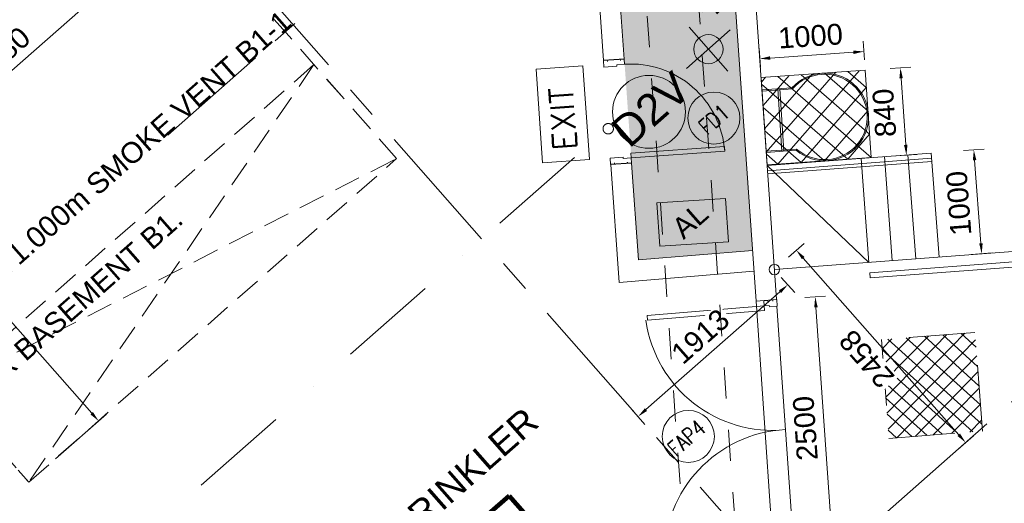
# Model space of a CAD drawing. Header units: millimetres. Extents: x 834119330 to 835277377, y 817781205 to 818243057.
# Tile 37 of 60: x 834352911 to 834362356, y 818021318 to 818025958. Entities that reach past the tile are written whole.
import ezdxf
from ezdxf.enums import TextEntityAlignment as Align

# ---------------------------------------------------------------- set-up
doc = ezdxf.new("R2010")
doc.units = ezdxf.units.MM
doc.header["$LTSCALE"] = 100
for name, pattern in [('CENTER', [2, 1.25, -0.25, 0.25, -0.25]), ('Dash', [6, 3, -3]), ('DASHDOT', [25.400000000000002, 12.7, -6.350000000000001, 0, -6.350000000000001]), ('DASHDOT2', [12.700000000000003, 6.350000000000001, -3.175000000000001, 0, -3.175000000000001]), ('Grid Line', [22.224999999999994, 12.7, -3.174999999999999, 3.174999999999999, -3.174999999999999]), ('Hidden', [9.525000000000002, 6.350000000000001, -3.175000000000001]), ('HIDDENX2', [19.05, 12.7, -6.350000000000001])]:
    doc.linetypes.add(name, pattern=pattern)
doc.layers.get('0').update_dxf_attribs({"lineweight": 0})
doc.layers.get('Defpoints').update_dxf_attribs({"lineweight": 0})
for name, color, linetype, lineweight in [('A-DOOR', 6, 'Continuous', 13), ('A-WALL', 7, 'Continuous', 13), ('ATR01', 7, 'Continuous', 0), ('DLN020__', 6, 'DASHDOT', 0), ('DLN030_1', 1, 'Continuous', 0), ('DLN0401_', 7, 'Continuous', 0), ('DLN040__', 3, 'Continuous', 0), ('DLN050_A', 2, 'Continuous', 0), ('DLN052__', 7, 'Continuous', 0), ('DLN210__', 7, 'Continuous', 0), ('DLN220__', 7, 'Continuous', 0), ('DLN240__', 1, 'Continuous', 0), ('DLN325__', 7, 'Continuous', 0), ('DLN580__', 4, 'Continuous', 0), ('FITDOOR', 7, 'Continuous', 0), ('HATCH', 8, 'Continuous', 0), ('HCL060__', 8, 'Continuous', 0), ('HCL210__', 3, 'Hidden', 0), ('HCL246', 1, 'Continuous', 0), ('INTWALL', 7, 'Continuous', 0), ('LEVEL', 7, 'Continuous', 0), ('MOE', 6, 'DASHDOT2', 0), ('Rev.02', 1, 'Continuous', 25), ('Rev_D', 20, 'Continuous', 0), ('SITE BOUNDARY', 4, 'Continuous', 0)]:
    doc.layers.add(name, color=color, linetype=linetype, lineweight=lineweight)
doc.styles.add('romans', font='romans.shx')
doc.styles.get("Standard").update_dxf_attribs({"font": 'swiss.ttf'})
doc.styles.add('StyleSwis721 Lt BT1', font='swissl.ttf')
doc.styles.add('Swis721tBT', font='swissl.ttf')
doc.dimstyles.new('INTDIM', dxfattribs={"dimtxt": 200, "dimasz": 125, "dimexe": 100, "dimexo": 150, "dimgap": 80, "dimtad": 1, "dimdec": 0, "dimzin": 11, "dimdsep": 46, "dimtxsty": 'StyleSwis721 Lt BT1', "dimblk1": '_Open3011', "dimblk2": '_Open3011', "dimsah": 1, "dimcen": -125, "dimclrd": 256, "dimclre": 256, "dimclrt": 2, "dimaunit": 1, "dimadec": 5, "dimazin": 0, "dimtfac": 1, "dimtdec": 0, "dimtofl": 0, "dimtmove": 2, "dimatfit": 3, "dimldrblk": '_Open3011', "dimfxl": 1, "dimtolj": 1, "dimtzin": 0, "dimlwd": -1, "dimlwe": -1, "dimarcsym": 0})

# ---------------------------------------------------------------- blocks, each defined once
blk = doc.blocks.new('ELEX')
at = {"layer": 'LEVEL'}
for p, q in [((0, 0.5), (0, -0.5)), ((0.5, 0), (-0.5, 0))]:
    blk.add_line(p, q, dxfattribs=at)
blk.add_circle((0, 0), 0.25, dxfattribs=at)
at = {"layer": 'LEVEL', "style": 'romans'}
blk.add_attdef('ELEX', (0.2567988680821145, 0.3535533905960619), '', height=0.5, dxfattribs=at)
blk = doc.blocks.new('*D122')
at = {"layer": 'Defpoints', "color": 0, "linetype": 'ByBlock', "transparency": 16777216}
for p in [(834354294.4255892, 818027319.3647687, -5.533628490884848e-07), (834354574.3229052, 818027001.3268819), (834350856.2854078, 818024293.543876, -5.533628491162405e-07)]:
    blk.add_point(p, dxfattribs=at)
at = {"layer": 'DLN240__', "linetype": 'ByBlock', "transparency": 16777216}
for p, q in [((834354360.491568, 818027244.2962238), (834354640.388884, 818026926.2583369)), ((834351211.252089, 818024041.5710359), (834354499.2543602, 818026935.2609032)), ((834350922.3513865, 818024218.475331), (834351202.2495228, 818023900.4365121))]:
    blk.add_line(p, q, dxfattribs=at)
for points in [[(834354488.2433637, 818026947.7723274), (834354510.2653567, 818026922.749479), (834354574.3229052, 818027001.3268819)], [(834351200.2410926, 818024054.08246), (834351222.2630855, 818024029.0596117), (834351136.183544, 818023975.5050571)]]:
    blk.add_solid(points, dxfattribs=at)
at = {"layer": 'DLN240__', "color": 2, "linetype": 'ByBlock', "transparency": 16777216, "insert": (834352734.4955592, 818025625.6288347), "char_height": 200, "attachment_point": 5, "rotation": 41.3502113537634, "style": 'StyleSwis721 Lt BT1'}
blk.add_mtext('\\A1;4580', dxfattribs=at)
blk = doc.blocks.new('_Open301')
at = {"layer": 'Rev_D', "linetype": 'ByBlock'}
blk.add_line((0, 0), (-1, 0), dxfattribs=at)
blk = doc.blocks.new('_Open3011')
at = {"layer": 'ATR01', "linetype": 'ByBlock'}
blk.add_line((0, 0), (-1, 0), dxfattribs=at)
at = {"layer": 'ATR01', "linetype": 'ByBlock', "yscale": 1.119319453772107, "zscale": 0.008}
blk.add_blockref('_Open301', (0, 0), dxfattribs=at)
blk = doc.blocks.new('FSEX')
at = {"layer": 'DLN580__'}
for p, q in [((1.13686837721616e-13, 0.5000000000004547), (1.13686837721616e-13, 4.547473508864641e-13)), ((1.13686837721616e-13, 0.5000000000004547), (0.9999999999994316, 0.5000000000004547)), ((0.9999999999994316, 0.5000000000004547), (0.9999999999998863, 0)), ((1.13686837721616e-13, 4.547473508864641e-13), (0.9999999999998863, 0))]:
    blk.add_line(p, q, dxfattribs=at)
at = {"layer": 'DLN580__', "style": 'romans'}
blk.add_text('EXIT', height=0.25, dxfattribs=at).set_placement((0.4523809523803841, 0.2500000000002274), align=Align.MIDDLE_CENTER)
blk = doc.blocks.new('*D172')
at = {"layer": 'Defpoints', "color": 0, "linetype": 'ByBlock', "transparency": 16777216}
for p in [(834350971.0431287, 818024662.6492902, -5.533628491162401e-07), (834353667.8438636, 818022107.8481191), (834353181.1381136, 818021679.5107363, -1.553681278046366e-05)]:
    blk.add_point(p, dxfattribs=at)
at = {"layer": 'DLN240__', "linetype": 'ByBlock', "transparency": 16777216}
for p, q in [((834351046.1117018, 818024728.7152369), (834351298.7897054, 818024951.0907375)), ((834351289.787079, 818024809.9562174), (834353601.7779168, 818022182.9166924)), ((834353256.2066867, 818021745.576683), (834353742.9124367, 818022173.914066))]:
    blk.add_line(p, q, dxfattribs=at)
for points in [[(834351302.2985079, 818024820.9672086), (834351277.27565, 818024798.9452262), (834351223.7211323, 818024885.0247906)], [(834353614.2893457, 818022193.9276836), (834353589.2664878, 818022171.9057012), (834353667.8438636, 818022107.8481191)]]:
    blk.add_solid(points, dxfattribs=at)
at = {"layer": 'DLN240__', "color": 2, "linetype": 'ByBlock', "transparency": 16777216, "insert": (834352376.3197306, 818023890.839644), "char_height": 200, "attachment_point": 5, "rotation": 131.35018694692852, "style": 'StyleSwis721 Lt BT1'}
blk.add_mtext('\\A1;3700', dxfattribs=at)
blk = doc.blocks.new('SECTION MARK')
at = {"layer": 'DLN052__', "color": 3, "linetype": 'CENTER', "ltscale": 10}
blk.add_line((-61988.12362003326, -24258.10496578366, 0.07030425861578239), (-69107.81010818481, -24258.10154841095, 0.07028783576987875), dxfattribs=at)
blk = doc.blocks.new('DR1CL3')
at = {"layer": 'FITDOOR'}
for p, q in [((0, 0), (0, -37.5)), ((50, 0), (0, 0)), ((50, 0), (50, -50)), ((12, -37.5), (0, -37.5)), ((12, -87.5), (0, -87.5)), ((0, -87.5), (0, -125)), ((62.5, -50), (50, -50)), ((62.5, -50), (62.5, -125)), ((62.5, -125), (0, -125))]:
    blk.add_line(p, q, dxfattribs=at)
blk = doc.blocks.new('*D1961')
at = {"layer": 'Defpoints', "color": 0, "linetype": 'ByBlock', "transparency": 16777216}
for p in [(834360170.948975, 818023272.0452449, 2.219607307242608e-07), (834360542.5493017, 818023298.1418837), (834360346.1198186, 818020777.7185439, 1.664470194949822e-05)]:
    blk.add_point(p, dxfattribs=at)
at = {"layer": 'DLN240__', "linetype": 'ByBlock', "transparency": 16777216}
for p, q in [((834360442.7949897, 818023291.1363671), (834360642.3036134, 818023305.1474001)), ((834360710.7146286, 818020903.5694945), (834360549.5548182, 818023198.3875717)), ((834360617.9658332, 818020796.809666), (834360817.474457, 818020810.8206991))]:
    blk.add_line(p, q, dxfattribs=at)
for points in [[(834360532.9290994, 818023197.2199856), (834360566.1805367, 818023199.5551578), (834360542.5493016, 818023298.1418836)], [(834360694.0889099, 818020902.4019084), (834360727.3403472, 818020904.7370806), (834360717.7201452, 818020803.8151826)]]:
    blk.add_solid(points, dxfattribs=at)
at = {"layer": 'DLN240__', "color": 2, "linetype": 'ByBlock', "transparency": 16777216, "insert": (834360447.8003654, 818022038.1736093), "char_height": 200, "attachment_point": 5, "rotation": 94.01715574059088, "style": 'StyleSwis721 Lt BT1'}
blk.add_mtext('\\A1;2500', dxfattribs=at)
blk = doc.blocks.new('Grid Line')
at = {"layer": 'DLN020__', "linetype": 'Grid Line'}
for p, q in [((15490.87440013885, -35085.25437057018), (15490.87440013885, 27470.98781490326)), ((-9985.196259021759, -21840.36084330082), (30672.18452167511, -21840.36084270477))]:
    blk.add_line(p, q, dxfattribs=at)
blk = doc.blocks.new('DR1CD')
at = {"layer": 'FITDOOR'}
for p, q in [((0, 1), (45, 1)), ((0, 1), (0, 0)), ((45, 0), (45, 1)), ((0, 0), (45, 0))]:
    blk.add_line(p, q, dxfattribs=at)
blk = doc.blocks.new('DR1CM')
at = {"layer": 'FITDOOR', "color": 6}
blk.add_arc((0, 0), 1, 0, 90, dxfattribs=at)
blk = doc.blocks.new('DLN-Single Door - Opening 2 - 950 x2138 _WH_-1922936-Car Park_B2_F')
at = {"layer": 'DLN210__', "lineweight": 30}
for p, q in [((-500.0000000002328, -99.99999989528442), (-499.9999999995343, 100.0000000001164)), ((499.9999999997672, -99.99999996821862), (500.0000000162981, 100.0000000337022))]:
    blk.add_line(p, q, dxfattribs=at)
at = {"layer": 'FITDOOR'}
for p, q in [((-437.4999999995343, 100.0000000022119), (-499.9999999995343, 100.0000000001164)), ((-499.9999999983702, 62.50000000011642), (-499.9999999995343, 100.0000000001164)), ((-437.4999999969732, -24.99999999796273), (-437.4999999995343, 100.0000000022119)), ((437.5000000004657, 100.0000000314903), (500.0000000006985, 100.0000000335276)), ((437.5000000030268, -24.99999996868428), (437.5000000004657, 100.0000000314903)), ((500.0000000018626, 62.50000003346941), (500.0000000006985, 100.0000000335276)), ((-487.9999999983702, 62.50000000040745), (-499.9999999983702, 62.50000000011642)), ((488.0000000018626, 62.50000003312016), (500.0000000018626, 62.50000003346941)), ((-499.9999999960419, -100.000000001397), (-499.999999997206, -62.50000000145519)), ((-487.999999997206, -62.50000000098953), (-499.999999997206, -62.50000000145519)), ((-449.999999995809, -99.99999999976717), (-449.9999999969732, -24.99999999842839)), ((-437.4999999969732, -24.99999999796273), (-449.9999999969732, -24.99999999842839)), ((437.5000000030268, -24.99999996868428), (450.0000000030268, -24.99999996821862)), ((450.000000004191, -99.9999999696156), (450.0000000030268, -24.99999996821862)), ((488.0000000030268, -62.49999996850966), (500.0000000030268, -62.49999996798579)), ((500.000000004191, -99.99999996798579), (500.0000000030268, -62.49999996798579)), ((-449.999999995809, -99.99999999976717), (-499.9999999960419, -100.000000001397)), ((450.000000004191, -99.9999999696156), (500.000000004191, -99.99999996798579))]:
    blk.add_line(p, q, dxfattribs=at)
at = {"layer": 'DLN325__', "extrusion": (0, 0, -1), "yscale": 899.9999999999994, "zscale": -0.9999999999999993, "rotation": 180}
blk.add_blockref('DR1CD', (449.9999999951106, -100.0000000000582), dxfattribs=at)
at = {"layer": 'DLN325__', "extrusion": (0, 0, -1), "xscale": 899.9999999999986, "yscale": 899.9999999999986, "zscale": -899.9999999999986, "rotation": 180}
blk.add_blockref('DR1CM', (449.9999999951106, -100.0000000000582), dxfattribs=at)
blk = doc.blocks.new('DLN-Single Door - Opening 5 -  950 x 2025 _WH_-1665005-Car Park_B2_F')
at = {"layer": 'A-DOOR'}
blk.add_blockref('DLN-Single Door - Opening 2 - 950 x2138 _WH_-1922936-Car Park_B2_F', (4.999999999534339, 2.328306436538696e-10), dxfattribs=at)
blk = doc.blocks.new('DLN-Single Door - Opening 5 -  950 x 2025 _WH_-V7-Car Park_B1_F')
at = {"layer": 'A-DOOR', "extrusion": (0, 0, -1), "zscale": -1, "rotation": 180}
blk.add_blockref('DLN-Single Door - Opening 5 -  950 x 2025 _WH_-1665005-Car Park_B2_F', (-19.99999999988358, -50), dxfattribs=at)
blk = doc.blocks.new('*D2088')
at = {"layer": 'Defpoints', "color": 0, "linetype": 'ByBlock', "transparency": 16777216}
for p in [(834360150.4450924, 818023560.6740086, 1.334715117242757e-09), (834361985.1934801, 818021900.6462234), (834361774.5466019, 818021715.261192)]:
    blk.add_point(p, dxfattribs=at)
at = {"layer": 'DLN240__', "linetype": 'ByBlock', "transparency": 16777216}
for p, q in [((834360286.0234076, 818023679.9930816), (834360436.1605334, 818023812.1249986)), ((834360427.157929, 818023670.9904771), (834361919.1275215, 818021975.7147863)), ((834361910.124917, 818021834.580265), (834362060.2620429, 818021966.7121819))]:
    blk.add_line(p, q, dxfattribs=at)
for points in [[(834360414.6465017, 818023659.9794841), (834360439.6693561, 818023682.0014702), (834360361.0919706, 818023746.0590401)], [(834361906.6160942, 818021964.7037933), (834361931.6389487, 818021986.7257794), (834361985.19348, 818021900.6462234)]]:
    blk.add_solid(points, dxfattribs=at)
at = {"layer": 'DLN240__', "color": 2, "linetype": 'ByBlock', "transparency": 16777216, "insert": (834361035.9298273, 818022702.5950037), "char_height": 200, "attachment_point": 5, "rotation": 131.3501958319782, "style": 'StyleSwis721 Lt BT1', "bg_fill": 3, "box_fill_scale": 1.1, "bg_fill_color": 256, "bg_fill_true_color": 13158600, "bg_fill_transparency": 0}
blk.add_mtext('\\A1;2458', dxfattribs=at)
blk = doc.blocks.new('*D2089')
at = {"layer": 'Defpoints', "color": 0, "linetype": 'ByBlock', "transparency": 16777216}
for p in [(834360150.4450921, 818023560.6740086, 1.334715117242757e-09), (834358714.5148323, 818022296.9635917, -1.397710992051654e-05), (834358843.363047, 818022150.5576279)]:
    blk.add_point(p, dxfattribs=at)
at = {"layer": 'DLN240__', "linetype": 'ByBlock', "transparency": 16777216}
for p, q in [((834360216.5110505, 818023485.6054457), (834360345.351444, 818023339.2083688)), ((834360204.2169228, 818023348.2109734), (834358918.43161, 818022216.6235863)), ((834358780.5807906, 818022221.8950288), (834358909.4290054, 818022075.4890649))]:
    blk.add_line(p, q, dxfattribs=at)
for points in [[(834360193.2059298, 818023360.7224005), (834360215.2279159, 818023335.6995462), (834360279.2854856, 818023414.2769318)], [(834358907.420617, 818022229.1350135), (834358929.4426031, 818022204.1121591), (834358843.363047, 818022150.5576279)]]:
    blk.add_solid(points, dxfattribs=at)
at = {"layer": 'DLN240__', "color": 2, "linetype": 'ByBlock', "transparency": 16777216, "insert": (834359440.5666381, 818022919.6301779), "char_height": 200, "attachment_point": 5, "rotation": 41.35019583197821, "style": 'StyleSwis721 Lt BT1', "bg_fill": 3, "box_fill_scale": 1.1, "bg_fill_color": 256, "bg_fill_true_color": 13158600, "bg_fill_transparency": 0}
blk.add_mtext('\\A1;1913', dxfattribs=at)
blk = doc.blocks.new('*D2139')
at = {"layer": 'Defpoints', "color": 0, "linetype": 'ByBlock', "transparency": 16777216}
for p in [(834361654.9201287, 818024678.0129658, 1.334715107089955e-09), (834361730.7841494, 818023680.913663, 1.334715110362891e-09), (834362139.4868771, 818023712.0096955)]:
    blk.add_point(p, dxfattribs=at)
at = {"layer": 'DLN240__', "linetype": 'ByBlock', "transparency": 16777216}
for p, q in [((834361963.9110501, 818024701.5224534), (834362163.3346629, 818024716.695543)), ((834362071.2094012, 818024609.3971918), (834362131.9003325, 818023811.7215016)), ((834362039.7750709, 818023704.4231504), (834362239.1986837, 818023719.59624))]:
    blk.add_line(p, q, dxfattribs=at)
for points in [[(834362054.5907669, 818024608.1327677), (834362087.8280356, 818024610.661616), (834362063.6228564, 818024709.1089982)], [(834362115.2816981, 818023810.4570775), (834362148.5189668, 818023812.9859258), (834362139.4868773, 818023712.0096952)]]:
    blk.add_solid(points, dxfattribs=at)
at = {"layer": 'DLN240__', "color": 2, "linetype": 'ByBlock', "transparency": 16777216, "insert": (834361919.2982018, 818024196.6923997), "char_height": 200, "attachment_point": 5, "rotation": 94.35095052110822, "style": 'StyleSwis721 Lt BT1', "bg_fill": 3, "box_fill_scale": 1.1, "bg_fill_color": 256, "bg_fill_true_color": 13158600, "bg_fill_transparency": 0}
blk.add_mtext('\\A1;1000', dxfattribs=at)
blk = doc.blocks.new('A$C004E585E')
at = {"layer": 'A-WALL', "color": 2, "linetype": 'Dash', "lineweight": 13}
for p, q in [((4788.487552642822, -1999.081178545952), (-5545.015597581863, -15538.60515403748)), ((-2527.091770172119, -12408.48650157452), (4777.651476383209, -2837.410276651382))]:
    blk.add_line(p, q, dxfattribs=at)
blk = doc.blocks.new('*D2161')
at = {"layer": 'Defpoints', "color": 0, "linetype": 'ByBlock', "transparency": 16777216}
for p in [(834361020.7501135, 818025472.1697917), (834361078.6538525, 818024634.1679082), (834361417.5000623, 818024657.5812953)]:
    blk.add_point(p, dxfattribs=at)
at = {"layer": 'DLN240__', "linetype": 'ByBlock', "transparency": 16777216}
for p, q in [((834361259.8341943, 818025488.6898767), (834361459.3584523, 818025502.4764812)), ((834361366.4896256, 818025395.8210499), (834361410.60676, 818024757.3434243)), ((834361317.7379333, 818024650.6879932), (834361517.2621913, 818024664.4745977))]:
    blk.add_line(p, q, dxfattribs=at)
for points in [[(834361349.8626041, 818025394.6721662), (834361383.116647, 818025396.9699336), (834361359.5963233, 818025495.5831789)], [(834361393.9797386, 818024756.1945406), (834361427.2337815, 818024758.492308), (834361417.5000622, 818024657.5812954)]]:
    blk.add_solid(points, dxfattribs=at)
at = {"layer": 'DLN240__', "color": 2, "linetype": 'ByBlock', "transparency": 16777216, "insert": (834361206.1995462, 818025063.9824224), "char_height": 200, "attachment_point": 5, "rotation": 93.95270587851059, "style": 'StyleSwis721 Lt BT1', "bg_fill": 3, "box_fill_scale": 1.1, "bg_fill_color": 256, "bg_fill_true_color": 13158600, "bg_fill_transparency": 0}
blk.add_mtext('\\A1;840', dxfattribs=at)
blk = doc.blocks.new('*D2162')
at = {"layer": 'Defpoints', "color": 0, "linetype": 'ByBlock', "transparency": 16777216}
for p in [(834360010.6941557, 818025583.1953565), (834361020.7501136, 818025472.1697916), (834360023.1288234, 818025403.2367692)]:
    blk.add_point(p, dxfattribs=at)
at = {"layer": 'DLN240__', "linetype": 'ByBlock', "transparency": 16777216}
for p, q in [((834361013.8568114, 818025571.9319208), (834361001.4221436, 818025751.8905078)), ((834360016.2355212, 818025502.9988984), (834360003.8008534, 818025682.9574854)), ((834360908.5533168, 818025645.2350767), (834360110.4562846, 818025590.0886587))]:
    blk.add_line(p, q, dxfattribs=at)
for points in [[(834360907.4044331, 818025661.8620981), (834360909.7022005, 818025628.6080552), (834361008.3154459, 818025652.1283789)], [(834360109.307401, 818025606.7156801), (834360111.6051683, 818025573.4616373), (834360010.6941557, 818025583.1953565)]]:
    blk.add_solid(points, dxfattribs=at)
at = {"layer": 'DLN240__', "color": 2, "linetype": 'ByBlock', "transparency": 16777216, "insert": (834360496.904986, 818025800.010514), "char_height": 200, "attachment_point": 5, "rotation": 3.952705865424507, "style": 'StyleSwis721 Lt BT1', "bg_fill": 3, "box_fill_scale": 1.1, "bg_fill_color": 256, "bg_fill_true_color": 13158600, "bg_fill_transparency": 0}
blk.add_mtext('\\A1;1000', dxfattribs=at)

msp = doc.modelspace()

# ---------------------------------------------------------------- hatches: boundary and pattern name
h = msp.add_hatch()
h.set_pattern_fill('ANSI37', color=8, scale=50.00000000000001)
h.set_pattern_definition([(86.3498412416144, (834357388.7276652, 818073559.8086879), (-158.4279560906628, 10.1066922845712), []), (176.3498412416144, (834357388.7276652, 818073559.8086879), (-10.1066922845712, -158.4279560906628), [])])
edge = h.paths.add_edge_path()
edge.add_line((834365830.8976766, 818027603.8652422), (834366526.8191264, 818017640.1884224))
edge.add_line((834366526.8191264, 818017640.1884224), (834366726.3322333, 818017654.1352527))
edge.add_line((834366726.3322333, 818017654.1352527), (834366017.8202778, 818027789.5775437))
edge.add_arc((834369640.080288, 818075846.091817), 48192.8348583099, 254.51532950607, 265.689481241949, ccw=False)
edge.add_line((834356773.5308834, 818029402.564409), (834356719.0739291, 818029204.8940202))
edge.add_arc((834369748.3540292, 818076628.2709746), 49180.67528704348, 254.6373952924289, 265.4313000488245)
at = {"layer": 'A-WALL', "linetype": 'ByBlock'}
h = msp.add_hatch(dxfattribs=at)
h.set_pattern_fill('EARTH', color=1, scale=70, angle=45)
h.set_pattern_definition([(86.35019583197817, (834259067.9725451, 817913852.1457578), (-415.3024591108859, 471.894445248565), [444.5, -444.5]), (86.35019583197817, (834258901.6231256, 817913862.7567552), (-415.3024591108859, 471.894445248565), [444.5, -444.5]), (86.35019583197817, (834258735.273706, 817913873.3677526), (-415.3024591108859, 471.894445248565), [444.5, -444.5]), (176.3501958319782, (834258683.3608986, 817913932.3545582), (-471.894445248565, -415.3024591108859), [444.5, -444.5]), (176.3501958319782, (834258693.971896, 817914098.7039778), (-471.894445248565, -415.3024591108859), [444.5, -444.5]), (176.3501958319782, (834258704.5828934, 817914265.0533974), (-471.894445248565, -415.3024591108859), [444.5, -444.5])])
edge = h.paths.add_edge_path()
edge.add_line((834340573.9401423, 818045816.0773555), (834336024.7552061, 818041812.5042552))
edge.add_arc((834369885.5844324, 818077441.152635), 49152.37879555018, 226.457295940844, 266.4338080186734)
edge.add_line((834366828.2272502, 818028383.9522631), (834367803.587914, 818014432.7823398))
edge.add_line((834367803.587914, 818014432.7823398), (834358038.4785458, 818005838.6039642))
edge.add_line((834358038.4785458, 818005838.6039642), (834354765.1474665, 818002958.0774515))
edge.add_line((834354765.1474665, 818002958.0774515), (834360515.2826159, 817996424.3076239))
edge.add_line((834360515.2826159, 817996424.3076239), (834377661.1468215, 818011513.7640897))
edge.add_line((834377661.1468215, 818011513.7640897), (834376055.3816576, 818034955.0898898))
edge.add_arc((834369649.7554828, 818077415.8717787), 42941.23944780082, 227.3820118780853, 278.57893987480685, ccw=False)
at = {"layer": 'HATCH'}
h = msp.add_hatch(dxfattribs=at)
h.set_pattern_fill('ANSI35', color=8, scale=49.99999999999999, angle=-2.544443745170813e-14)
h.set_pattern_definition([(86.3498412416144, (834357388.7276652, 818073559.8086879), (-316.8559121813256, 20.21338456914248), []), (86.3498412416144, (834357557.2623864, 818073708.1300161), (-316.8559121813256, 20.21338456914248), [396.8749999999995, -79.37499999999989, 0, -79.37499999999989])])
h.paths.add_polyline_path([(834358846.6380398, 818023653.294388), (834358582.5128372, 818027400.1783369), (834357633.1284224, 818027623.9842303), (834356869.8462675, 818027824.0568159), (834355922.9136363, 818028075.6612198), (834355370.2008711, 818028235.2033539), (834355029.7282941, 818028336.829665), (834353585.0536662, 818028796.850002), (834352558.9241983, 818029152.4436204), (834350808.4134401, 818029816.0725665), (834348686.3627411, 818030720.8287389), (834347517.8407818, 818031268.0536273), (834346473.303619, 818031787.8666985), (834345688.602479, 818032198.1352644), (834344749.4380136, 818032712.1722374), (834344082.5655769, 818033092.844033), (834342975.4461303, 818033754.5768735), (834341277.6256055, 818034840.6854985), (834340073.0023297, 818035669.9426534), (834339063.2733743, 818036405.6422088), (834338436.9452668, 818036881.5558078), (834336841.8587313, 818038165.5408404), (834335065.1439439, 818039728.0649598), (834333098.9189503, 818041641.5243294), (834333005.2203611, 818041751.1179461), (834333994.6355028, 818042621.8773843), (834334057.5249813, 818042550.4174507), (834334320.907109, 818042264.7152116), (834334844.6463244, 818041732.8384106), (834335793.512425, 818040850.1764491), (834336957.8586922, 818039793.8041432), (834337971.2735335, 818038929.7647421), (834338852.1549911, 818038218.0525401), (834340187.1689565, 818037199.9667294), (834341980.0836335, 818035939.1315954), (834343091.4842994, 818035214.4988697), (834344100.4535877, 818034592.1106889), (834344764.8108933, 818034199.9888451), (834345708.5723791, 818033666.2633092), (834346251.3752648, 818033371.3425963), (834347508.206404, 818032721.130099), (834348096.156931, 818032432.1917586), (834348767.0913335, 818032114.0096233), (834350341.0294143, 818031414.4671211), (834351309.2075418, 818031015.8133152), (834352332.1622255, 818030619.9764626), (834353028.0942813, 818030365.2533276), (834353947.1996422, 818030046.5576482), (834354620.1189787, 818029825.796818), (834355372.210583, 818029591.436187), (834355985.5228642, 818029409.8615816), (834356900.4006474, 818029155.6164231), (834358173.753616, 818028830.4010231), (834359017.7782965, 818028634.775995), (834359607.8241879, 818028507.2998316), (834359940.9363363, 818023743.9994658)])
at = {"layer": 'HATCH', "linetype": 'Continuous', "ltscale": 0.2}
h = msp.add_hatch(dxfattribs=at)
h.set_pattern_fill('DGN_ANSI31', color=8, scale=25, angle=-3.989509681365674e-09, style=0, pattern_type=2)
h.set_pattern_definition([(210.4004282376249, (848684328.1114694, 1012279243.278203), (40.1669417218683, -68.46172228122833), [])])
edge = h.paths.add_edge_path()
edge.add_line((834304369.9178588, 818035393.6443388), (834304072.4974862, 818035435.5383407))
edge.add_line((834304072.4974862, 818035435.5383408), (834304030.6783289, 818034793.0587554))
edge.add_line((834304030.6783288, 818034793.0587552), (834293138.2195108, 818027176.0337894))
edge.add_line((834293138.219511, 818027176.0337896), (834292658.3654084, 818027311.5582625))
edge.add_line((834292658.3654082, 818027311.5582626), (834292163.2810185, 818025227.6233453))
edge.add_line((834292163.2810189, 818025227.6233451), (834293757.0619063, 818024607.0308394))
edge.add_line((834293757.0619061, 818024607.0308394), (834294865.416257, 818023967.6404809))
edge.add_line((834294865.4162569, 818023967.6404808), (834296156.8742536, 818022940.0095154))
edge.add_line((834296156.8742537, 818022940.0095155), (834297099.8026237, 818021932.7953873))
edge.add_line((834297099.802624, 818021932.7953875), (834302306.6759403, 818016010.1479838))
edge.add_line((834302306.6759399, 818016010.1479838), (834273579.5777344, 817990755.1875517))
edge.add_line((834273579.5777347, 817990755.1875517), (834331000.8571684, 817925420.6441158))
edge.add_line((834331000.8571682, 817925420.6441162), (834375196.1992714, 817964315.8563646))
edge.add_line((834375196.1992713, 817964315.856364), (834374066.3398589, 817980996.7087481))
edge.add_line((834374066.3398589, 817980996.7087486), (834339463.320393, 818020376.0648733))
edge.add_arc((834328000.4580307, 818007970.7398579), 16890.50923650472, 47.2612146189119, 51.69748437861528)
edge.add_arc((834333427.8441128, 818015250.8383305), 7817.591371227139, 49.84168101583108, 69.23079940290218)
edge.add_arc((834333018.9148502, 818015427.2859437), 7810.301242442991, 65.96509768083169, 78.45877159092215)
edge.add_arc((834332634.573532, 818013897.0774372), 9386.730902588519, 78.02894900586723, 87.71232055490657)
edge.add_arc((834332591.446601, 818014607.765378), 8678.62508919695, 87.24053358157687, 99.73591736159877)
edge.add_line((834331123.8280873, 818023161.3979008), (834329930.938777, 818024516.8389789))
edge.add_line((834329930.9387771, 818024516.838979), (834326628.6112168, 818028269.1049356))
edge.add_line((834326628.6112167, 818028269.1049349), (834325599.3427485, 818029438.6882662))
edge.add_line((834325599.3427488, 818029438.6882665), (834316188.4252017, 818021156.3755944))
edge.add_line((834316188.4252015, 818021156.3755944), (834313686.4693277, 818024016.5062827))
edge.add_line((834313686.4693277, 818024016.5062826), (834313235.7130369, 818023646.4322566))
edge.add_line((834313235.7130369, 818023646.4322565), (834312968.6615137, 818023950.198931))
edge.add_line((834312968.6615137, 818023950.1989312), (834311053.4426948, 818022266.4655045))
edge.add_line((834311053.4426948, 818022266.4655044), (834308435.7527834, 818025244.0443176))
edge.add_line((834308435.7527835, 818025244.0443177), (834306762.32726, 818027183.250326))
edge.add_arc((834311650.6868776, 818031401.6292493), 6456.839822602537, 206.9382270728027, 220.7923428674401, ccw=False)
edge.add_arc((834329611.0852094, 818040528.5316589), 26603.21060789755, 202.0649511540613, 206.9382270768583, ccw=False)
edge.add_arc((834312203.3948425, 818033472.4028819), 7819.796721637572, 183.3977739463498, 202.064951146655, ccw=False)
edge.add_arc((834329308.2511154, 818034487.9516938), 24954.77403411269, 177.9200887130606, 183.3977739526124, ccw=False)
at = {"layer": 'HCL060__', "linetype": 'ByBlock'}
h = msp.add_hatch(dxfattribs=at)
h.set_pattern_fill('ANSI37', color=256, scale=50, style=0)
h.set_pattern_definition([(138.952705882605, (834361078.6538526, 818024634.1679081), (-104.2482312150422, -119.7241361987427), []), (228.952705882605, (834361078.6538526, 818024634.1679081), (119.7241361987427, -104.2482312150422), [])])
h.paths.add_polyline_path([(834360023.1288234, 818025403.2367691), (834360081.0325625, 818024565.2348853), (834361078.6538526, 818024634.1679081), (834361020.7501135, 818025472.1697917)])
at = {"layer": 'HCL060__', "linetype": 'Continuous'}
h = msp.add_hatch(dxfattribs=at)
h.set_pattern_fill('DGN_ANSI3735', color=256, scale=1000, angle=94.35095052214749, style=0, pattern_type=2)
h.set_pattern_definition([(139.3509505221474, (1712970270.439667, 48118539.77215672), (-81.42799647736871, -94.83923971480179), []), (229.3509505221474, (1712970270.439667, 48118539.77215672), (94.83923971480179, -81.42799647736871), [])])
h.paths.add_polyline_path([(834362146.4460598, 818022009.7492878), (834362074.3738843, 818022957.0114493), (834361176.9676262, 818022888.7325457), (834361249.0398024, 818021941.4703841)])

# ---------------------------------------------------------------- linework, layer by layer
at = {"layer": 'A-WALL', "color": 4, "extrusion": (0, 0, -1)}
msp.add_line((834359058.9835432, 818024046.531106, 2.213359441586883e-07), (834359058.9835432, 818024046.531106, 2.213359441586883e-07), dxfattribs=at)
at = {"layer": 'A-WALL', "color": 4, "extrusion": (0, -3.388132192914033e-21, -1), "elevation": -4.432831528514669e-07}
msp.add_lwpolyline([(-834359023.3845621, 818024199.7664824), (-834359681.9766983, 818024242.852411), (-834359709.1338913, 818023827.7397926), (-834359050.5417544, 818023784.6538613)], close=True, dxfattribs=at)
at = {"layer": 'DLN0401_', "color": 0}
msp.add_circle((834358947.6642698, 818025073.6306096, 2.213514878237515e-07), 349.9999999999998, dxfattribs=at)
at = {"layer": 'DLN050_A'}
for centre in [(834359570.459979, 818025013.8449264, 2.213451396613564e-07), (834359325.0577644, 818021959.7852063, 2.213574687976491e-07)]:
    msp.add_circle(centre, 250.0000000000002, dxfattribs=at)
at = {"layer": 'DLN210__', "lineweight": 13}
for p, q in [((834359974.9059876, 818023258.2775952, 2.227017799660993e-07), (834359607.8088855, 818028507.2890784, 2.227017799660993e-07)), ((834358582.5128372, 818027400.1783364, 2.208880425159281e-07), (834358709.7547892, 818025579.9501604, 2.212809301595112e-07)), ((834358510.2534008, 818025566.0041358, 2.213448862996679e-07), (834358393.3679956, 818027238.079292, 2.213451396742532e-07)), ((834358780.1597354, 818024582.4314404, 2.227017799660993e-07), (834358846.6380401, 818023653.294388, 2.227017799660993e-07)), ((834358846.6380401, 818023653.294388, 2.227017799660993e-07), (834359940.9363363, 818023743.9994657, 2.227017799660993e-07))]:
    msp.add_line(p, q, dxfattribs=at)
at = {"layer": 'DLN210__'}
for p, q in [((834358509.4617645, 818025565.948797, 2.213448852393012e-07), (834358709.7547886, 818025579.9501603, 2.21345153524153e-07)), ((834358579.9794469, 818024568.4379585, 2.213448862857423e-07), (834358779.4925798, 818024582.3848033, 2.213451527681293e-07))]:
    msp.add_line(p, q, dxfattribs=at)
at = {"layer": 'DLN210__', "lineweight": 13, "elevation": 2.227017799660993e-07}
msp.add_lwpolyline([(834358580.5814766, 818024568.480043), (834358660.3418782, 818023437.1666425), (834359954.8906965, 818023544.4702468)], dxfattribs=at)
at = {"layer": 'DLN220__', "color": 4, "linetype": 'HIDDENX2', "ltscale": 0.2}
for p, q in [((834355734.2644587, 818025526.2535722, -1.476209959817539e-05), (834352998.7925935, 818021520.36713, -1.476209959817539e-05)), ((834352206.0191536, 818022421.172169, -1.476209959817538e-05), (834356527.0337151, 818024625.4448531, -1.476209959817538e-05))]:
    msp.add_line(p, q, dxfattribs=at)
at = {"layer": 'DLN220__', "color": 4, "linetype": 'HIDDENX2', "ltscale": 0.2, "elevation": -1.47621047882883e-05}
msp.add_lwpolyline([(834336408.3461977, 818023302.6230052), (834351638.360403, 818023066.2005136), (834352998.792594, 818021520.367131), (834356527.033549, 818024625.4450414), (834355074.7702639, 818026276.1971691), (834339936.5870615, 818026407.7005963)], dxfattribs=at)
msp.add_lwpolyline([(834355734.2644587, 818025526.2535725), (834352206.0191671, 818022421.1721804), (834352998.7884231, 818021520.3634603), (834356527.0337149, 818024625.4448531)], close=True, dxfattribs=at)
at = {"layer": 'DLN240__', "linetype": 'ByBlock'}
for p, q in [((834359974.9059876, 818023258.2775953, 2.22701779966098e-07), (834360146.7785933, 818020761.3238634, 2.21353292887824e-07)), ((834360341.7324003, 818020840.1927209, 2.213517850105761e-07), (834360175.3274193, 818023209.6987996, -1.620139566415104e-05))]:
    msp.add_line(p, q, dxfattribs=at)
at = {"layer": 'FITDOOR'}
for p, q in [((834358931.1113676, 818023119.9218359, 1.688665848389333e-05), (834360052.3349576, 818023212.02319, 1.688665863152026e-05)), ((834360052.3349576, 818023212.02319, 1.688665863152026e-05), (834360056.019012, 818023167.1742465, 1.688665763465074e-05)), ((834358931.1113676, 818023119.9218364, 1.666194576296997e-05), (834358934.7954217, 818023075.0728928, 1.666194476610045e-05)), ((834360056.019012, 818023167.1742465, 1.688665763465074e-05), (834358934.7954218, 818023075.0728924, 1.68866574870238e-05))]:
    msp.add_line(p, q, dxfattribs=at)
at = {"layer": 'FITDOOR', "color": 6}
for centre, start, end in [((834360131.0903845, 818023242.9570023, -1.59738770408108e-05), 187.9344767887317, 275.9730772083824), ((834360317.0736725, 818020801.6858343, -1.597390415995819e-05), 92.74001704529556, 180.7786169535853)]:
    msp.add_arc(centre, 1224.660042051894, start, end, dxfattribs=at)
at = {"layer": 'HCL210__'}
msp.add_line((834362145.3981222, 818022006.1607165, 2.213359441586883e-07), (834362145.3981222, 818022006.1607165, 2.213359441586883e-07), dxfattribs=at)
at = {"layer": 'HCL210__', "linetype": 'ByBlock', "elevation": 2.213670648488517e-07}
msp.add_lwpolyline([(834360023.1288234, 818025403.2367691), (834360081.0325625, 818024565.2348853), (834361078.6538526, 818024634.1679081), (834361020.7501135, 818025472.1697917)], close=True, dxfattribs=at)
at = {"layer": 'HCL210__', "elevation": 1.664546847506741e-05}
msp.add_lwpolyline([(834362146.4460598, 818022009.7492878), (834362074.3738843, 818022957.0114493), (834361176.9676262, 818022888.7325457), (834361249.0398024, 818021941.4703841)], close=True, dxfattribs=at)
at = {"layer": 'HCL246', "ltscale": 5}
msp.add_line((834360731.0668104, 818024607.7218454, -1.597807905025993e-05), (834360731.0668104, 818024607.7218454, -1.597807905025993e-05), dxfattribs=at)
at = {"layer": 'HCL246', "ltscale": 0.5, "elevation": 2.213670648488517e-07}
for points in [[(834360031.5089239, 818025283.5296841), (834360319.4174242, 818025303.4179033)], [(834360032.1946496, 818025273.5532222), (834360324.2080249, 818025293.7249991)], [(834360222.32068, 818024694.9131536), (834360182.411446, 818025293.9537683)], [(834360242.2764425, 818024696.2426445), (834360202.3639576, 818025295.3320531)], [(834360071.9667363, 818024694.9184318), (834360364.1781664, 818024715.1038901)], [(834360072.652462, 818024684.9419699), (834360360.7658466, 818024704.8443424)]]:
    msp.add_lwpolyline(points, dxfattribs=at)
at = {"layer": 'HCL246', "ltscale": 0.5}
for centre, radius, start, end in [((834360633.3315951, 818025024.3876301, 2.213098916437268e-07), 420.0000002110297, 229.5363087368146, 138.3669252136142), ((834360632.5322138, 818025024.3324102, 2.21348823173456e-07), 409.4339659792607, 229.047966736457, 138.8552584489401)]:
    msp.add_arc(centre, radius, start, end, dxfattribs=at)
at = {"layer": 'INTWALL'}
for p, q in [((834360170.4017, 818023271.855446, 2.213515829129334e-07), (834359811.5724355, 818028464.9501321, 2.213694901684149e-07)), ((834360084.9583691, 818024508.419324, 2.227017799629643e-07), (834361658.7133278, 818024628.1580288, 2.227017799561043e-07)), ((834360087.0264099, 818024478.4899622, 2.227014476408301e-07), (834361660.9892913, 818024598.2444869, 2.227014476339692e-07)), ((834366088.3798354, 818023912.1729692, 2.227017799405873e-07), (834361066.870362, 818023530.1128298, 2.227017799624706e-07)), ((834361070.6636351, 818023480.2569258, 2.227017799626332e-07), (834366091.8666122, 818023862.2937465, 2.227017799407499e-07)), ((834361066.870362, 818023530.1128298, 2.227017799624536e-07), (834361070.6636351, 818023480.2569258, 2.227017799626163e-07)), ((834359974.9059875, 818023258.2775954, -1.62013942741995e-05), (834360170.9489752, 818023272.045245, -1.620139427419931e-05))]:
    msp.add_line(p, q, dxfattribs=at)
at = {"layer": 'INTWALL', "color": 3}
for p, q in [((834360081.5117016, 818024558.300627, 2.22701779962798e-07), (834361654.9201287, 818024678.0129662, 2.227017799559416e-07)), ((834361057.7294561, 818023629.7044849, 2.227017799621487e-07), (834360981.8654356, 818024626.8037882, 2.227017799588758e-07)), ((834361206.2169999, 818024643.8735139, 2.227017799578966e-07), (834361282.0810205, 818023646.7742113, 2.227017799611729e-07)), ((834361430.5685642, 818024660.9432402, 2.227017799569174e-07), (834361506.4325857, 818023663.8439374, 2.227017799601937e-07)), ((834361654.9201287, 818024678.0129662, 2.227017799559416e-07), (834361730.7841498, 818023680.9136631, 2.227017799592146e-07)), ((834361057.7294561, 818023629.7044849, 2.227017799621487e-07), (834360081.5117016, 818024558.300627, 2.22701779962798e-07)), ((834360150.4450924, 818023560.6740086, 2.227017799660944e-07), (834366081.4038457, 818024011.9662597, 2.230718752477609e-07))]:
    msp.add_line(p, q, dxfattribs=at)
at = {"layer": 'MOE', "color": 1, "ltscale": 1.5, "extrusion": (0, -3.388132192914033e-21, -1), "elevation": -2.213538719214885e-07}
msp.add_lwpolyline([(-834354447.0593153, 818004076.7529085), (-834348925.5656016, 818016465.754425), (-834358555.2785771, 818024918.6062648)], dxfattribs=at)
at = {"layer": 'MOE', "color": 2, "ltscale": 1.5}
msp.add_circle((834358556.7310222, 818024911.559762, 2.213450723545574e-07), 50.00000000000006, dxfattribs=at)

# ---------------------------------------------------------------- block references
at = {"layer": 'A-DOOR', "xscale": -1, "rotation": 273.9987218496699}
msp.add_blockref('DLN-Single Door - Opening 5 -  950 x 2025 _WH_-V7-Car Park_B1_F', (834358696.4905332, 818025052.7417544, 2.213448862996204e-07), dxfattribs=at)
at = {"layer": 'DLN052__', "color": 0, "rotation": 41.35019583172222}
msp.add_blockref('SECTION MARK', (834390185.2234341, 818088718.0728304, 1.106412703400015e-07), dxfattribs=at)
at = {"layer": 'DLN580__', "xscale": 900.0000000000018, "yscale": 900.0000000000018, "zscale": 900.0000000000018, "rotation": 94.01955505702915}
msp.add_blockref('FSEX', (834358376.051173, 818024616.7156367, 2.213471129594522e-07), dxfattribs=at)
at = {"layer": 'FITDOOR', "xscale": -1, "rotation": 94.69593907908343}
msp.add_blockref('DR1CL3', (834360048.2415643, 818023261.8553499, 2.213809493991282e-07), dxfattribs=at)
at = {"layer": 'LEVEL', "xscale": 560.0000000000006, "yscale": 560.0000000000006, "zscale": 560.0000000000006, "rotation": 41.35019582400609}
msp.add_blockref('ELEX', (834359517.8539984, 818025674.8292437, 2.213451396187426e-07), dxfattribs=at).add_auto_attribs({'ELEX': '+3.80'})
at = {"layer": 'SITE BOUNDARY', "color": 1, "rotation": 41.35019583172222}
msp.add_blockref('Grid Line', (834334280.8036567, 818026612.5922757, 2.213451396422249e-07), dxfattribs=at)

# ---------------------------------------------------------------- texts
at = {"layer": 'DLN0401_', "style": 'Swis721tBT'}
msp.add_text('D2V', height=299.9999999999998, rotation=41.35021135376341, dxfattribs=at).set_placement((834358757.4077729, 818024715.6708394, 2.213630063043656e-07))
at = {"layer": 'DLN0401_', "color": 4}
msp.add_text('AL', height=200, rotation=41.35021135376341, dxfattribs=at).set_placement((834359278.9987739, 818023843.1056584, 4.432838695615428e-07))
at = {"layer": 'DLN040__', "color": 0, "attachment_point": 1, "line_spacing_factor": 2.206669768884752}
for s, insert, char_height, rotation in [('4.540m x 1.000m SMOKE VENT B1-1 \\PFOR BASEMENT B1. ', (834351849.1736636, 818022933.4983367, 2.213309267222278e-07), 200, 41.35019582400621), ('SPRINKLER \\PPUMP', (834356257.611124, 818020947.8354701, 2.213451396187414e-07), 250.0000000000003, 41.35019582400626)]:
    msp.add_mtext(s, dxfattribs=dict(at, insert=insert, char_height=char_height, rotation=rotation))
at = {"layer": 'DLN050_A', "style": 'romans', "width": 0.8}
for s, p in [('FD1', (834359571.4531741, 818025000.9400184, 2.213453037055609e-07)), ('FAP4', (834359307.8992383, 818021944.6844139, 2.213574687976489e-07))]:
    msp.add_text(s, height=149.9999999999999, rotation=41.35021135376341, dxfattribs=at).set_placement(p, align=Align.MIDDLE_CENTER)

# ---------------------------------------------------------------- dimensions: what is measured, and where the dimension line sits
at = {"layer": 'DLN240__', "linetype": 'ByBlock'}
dim = msp.add_linear_dim(base=(834354574.3229052, 818027001.3268819, 7.747079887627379e-07), p1=(834350856.2854077, 818024293.5438759, 2.213451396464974e-07), p2=(834354294.4255891, 818027319.3647687, 2.213451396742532e-07), angle=41.35021135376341, dimstyle='INTDIM', override={"dimasz": 100, "dimexo": 100, "dimtix": 1, "dimtofl": 1, "dimfxl": 100, "dimarcsym": 2}, dxfattribs=at)
dim.commit()
dim.dimension.update_dxf_attribs({"geometry": '*D122', "text_midpoint": (834352734.4955592, 818025625.6288347, 7.747079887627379e-07)})
dim = msp.add_linear_dim(base=(834353667.8438636, 818022107.8481191, 7.747079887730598e-07), p1=(834350971.0431286, 818024662.6492901, 2.213451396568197e-07), p2=(834353181.1381134, 818021679.5107362, -1.47621047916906e-05), angle=311.3501869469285, dimstyle='INTDIM', override={"dimasz": 100, "dimexo": 100, "dimtix": 1, "dimtofl": 1, "dimfxl": 100, "dimarcsym": 2}, dxfattribs=at)
dim.commit()
dim.dimension.update_dxf_attribs({"geometry": '*D172', "text_midpoint": (834352376.3197306, 818023890.839644, 7.747079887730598e-07), "dimtype": 160})
dim = msp.add_aligned_dim(p1=(834360346.1198187, 818020777.7185441, 2.213469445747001e-07), p2=(834360170.9489752, 818023272.045245, -1.620139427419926e-05), distance=-372.5155530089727, dimstyle='INTDIM', override={"dimasz": 100, "dimexo": 100, "dimfxl": 100, "dimfxlon": 1, "dimarcsym": 2}, dxfattribs=at)
dim.commit()
dim.dimension.update_dxf_attribs({"geometry": '*D1961', "text_midpoint": (834360447.8003654, 818022038.1736093, -1.642335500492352e-05)})

# ---------------------------------------------------------------- leaders
at = {"layer": 'DLN030_1'}
msp.add_leader([(834358644.4045403, 818020210.4610124, 2.213670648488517e-07), (834357606.732633, 818021389.533272, 2.213670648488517e-07), (834357405.8318251, 818021212.7255136, 2.213670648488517e-07)], dimstyle='INTDIM', override={"dimtxt": 100, "dimasz": 100, "dimgap": 30, "dimtad": 0, "dimclrd": 0, "dimldrblk": 'Open30', "dimlwd": 65534}, dxfattribs=at)

# ---------------------------------------------------------------- next in the draw order: dimensions: what is measured, and where the dimension line sits
at = {"layer": 'DLN240__', "linetype": 'ByBlock'}
dim = msp.add_linear_dim(base=(834361985.1934801, 818021900.6462234, 2.213670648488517e-07), p1=(834360150.4450924, 818023560.6740086, 2.227017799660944e-07), p2=(834361774.5466019, 818021715.261192, 2.213387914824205e-07), angle=131.3501958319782, dimstyle='INTDIM', override={"dimasz": 100, "dimexo": 100, "dimfxl": 100, "dimfxlon": 1, "dimtfill": 1, "dimarcsym": 2}, dxfattribs=at)
dim.commit()
dim.dimension.update_dxf_attribs({"geometry": '*D2088', "text_midpoint": (834361035.9298273, 818022702.5950037, 2.213670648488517e-07)})

# ---------------------------------------------------------------- next in the draw order: dimensions: what is measured, and where the dimension line sits
dim = msp.add_aligned_dim(p1=(834361654.9201287, 818024678.0129662, 2.227017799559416e-07), p2=(834361730.7841496, 818023680.9136631, 2.227017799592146e-07), distance=409.88398681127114, dimstyle='INTDIM', override={"dimasz": 100, "dimexo": 100, "dimfxl": 100, "dimfxlon": 1, "dimtfill": 1, "dimarcsym": 2}, dxfattribs=at)
dim.commit()
dim.dimension.update_dxf_attribs({"geometry": '*D2139', "text_midpoint": (834361919.2982018, 818024196.6923997, 2.213670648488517e-07)})
dim = msp.add_linear_dim(base=(834358843.363047, 818022150.5576279, 2.213670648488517e-07), p1=(834360150.4450921, 818023560.6740087, 2.227017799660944e-07), p2=(834358714.5148324, 818022296.9635917, -1.375574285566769e-05), angle=41.35019583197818, dimstyle='INTDIM', override={"dimasz": 100, "dimexo": 100, "dimfxl": 100, "dimfxlon": 1, "dimtfill": 1, "dimarcsym": 2}, dxfattribs=at)
dim.commit()
dim.dimension.update_dxf_attribs({"geometry": '*D2089', "text_midpoint": (834359440.5666381, 818022919.6301779, 2.213670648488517e-07)})

# ---------------------------------------------------------------- next in the draw order: linework, layer by layer
msp.add_circle((834360150.4450922, 818023560.6740086, 2.227017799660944e-07), 50, dxfattribs=at)

# ---------------------------------------------------------------- next in the draw order: block references
at = {"layer": 'Rev.02', "linetype": 'ByBlock', "rotation": 41.35019583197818}
msp.add_blockref('A$C004E585E', (834353765.0613025, 818027920.8638998, 2.213387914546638e-07), dxfattribs=at)

# ---------------------------------------------------------------- next in the draw order: dimensions: what is measured, and where the dimension line sits
at = {"layer": 'DLN240__', "linetype": 'ByBlock'}
dim = msp.add_aligned_dim(p1=(834361020.7501135, 818025472.1697917, 2.213670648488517e-07), p2=(834361078.6538525, 818024634.1679082, 2.213670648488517e-07), distance=339.6541485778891, dimstyle='INTDIM', override={"dimasz": 100, "dimexo": 100, "dimfxl": 100, "dimfxlon": 1, "dimtfill": 1, "dimarcsym": 2}, dxfattribs=at)
dim.commit()
dim.dimension.update_dxf_attribs({"geometry": '*D2161', "text_midpoint": (834361206.1995462, 818025063.9824224, 2.213670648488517e-07)})

# ---------------------------------------------------------------- next in the draw order: dimensions: what is measured, and where the dimension line sits
dim = msp.add_aligned_dim(p1=(834361020.7501135, 818025472.1697917, 2.213670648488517e-07), p2=(834360023.1288234, 818025403.2367693, 2.213670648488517e-07), distance=-180.38767712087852, dimstyle='INTDIM', override={"dimasz": 100, "dimexo": 100, "dimfxl": 100, "dimfxlon": 1, "dimtfill": 1, "dimarcsym": 2}, dxfattribs=at)
dim.commit()
dim.dimension.update_dxf_attribs({"geometry": '*D2162', "text_midpoint": (834360496.904986, 818025800.010514, 2.213670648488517e-07)})

doc.saveas('drawing.dxf')
